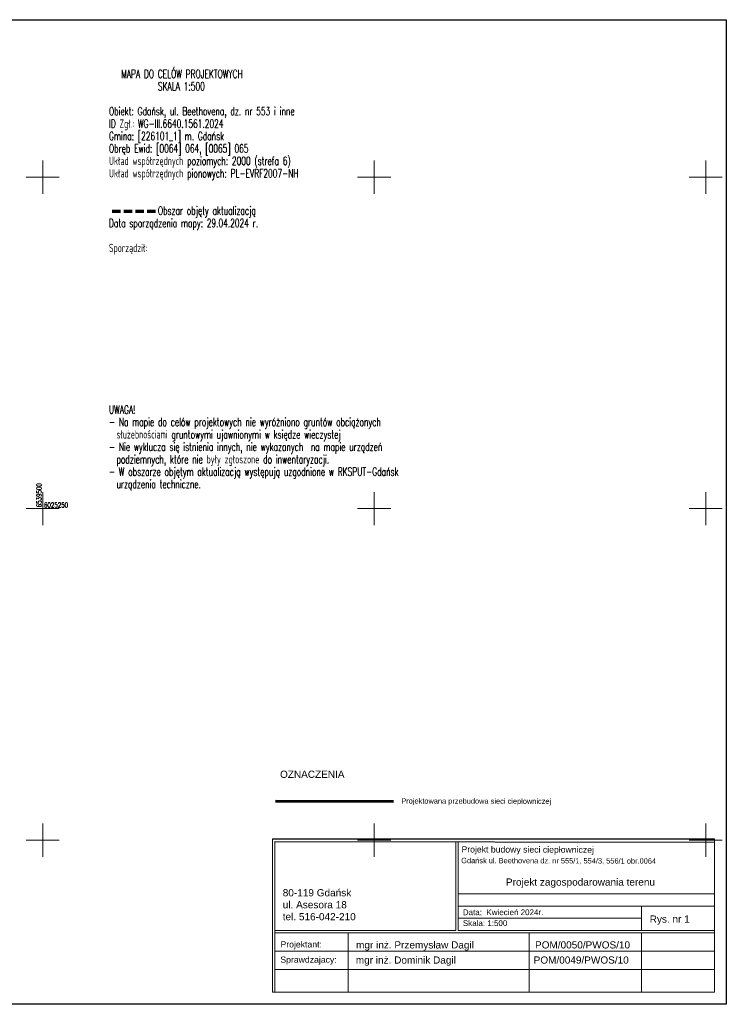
# Model space of a CAD drawing. Header units: metres. Extents: x 6538042 to 13082743, y 6022817 to 12049805.
# Tile 89 of 92: x 6539497 to 6539603, y 6025175 to 6025324. Entities that reach past the tile are written whole.
import ezdxf
from ezdxf.enums import TextEntityAlignment as Align

# ---------------------------------------------------------------- set-up
doc = ezdxf.new("R2010")
doc.units = ezdxf.units.M
doc.header["$MEASUREMENT"] = 0
doc.linetypes.add('L_0_05', pattern=[1.75, 1.25, -0.5])
doc.layers.get('0').update_dxf_attribs({"linetype": 'CONTINUOUS', "lineweight": 18})
doc.layers.add('00_Zakres_arkusza', color=30, linetype='CONTINUOUS', lineweight=70, plot=False)
for name, color, linetype, lineweight in [('00_Zakres_opracowania', 70, 'L_0_05', 70), ('D - OPIS', 255, 'CONTINUOUS', 30), ('d-ciepłociag', 6, 'CONTINUOUS', 60), ('d-komora zawory', 7, 'CONTINUOUS', 13), ('opis', 7, 'CONTINUOUS', 18), ('siatka', 7, 'CONTINUOUS', 18)]:
    doc.layers.add(name, color=color, linetype=linetype, lineweight=lineweight)
doc.layers.add('dg opis', color=7, linetype='CONTINUOUS')
doc.layers.add('Linie_tabeli', color=7, linetype='CONTINUOUS')
doc.styles.get("Standard").update_dxf_attribs({"font": 'simplex.shx'})
doc.styles.add('Style-Arial', font='arial.ttf')

msp = doc.modelspace()

# ---------------------------------------------------------------- linework, layer by layer
at = {"layer": '00_Zakres_arkusza', "color": 7, "linetype": 'Continuous', "lineweight": -2, "flags": 128}
msp.add_lwpolyline([(6539393.11696, 6025323.74739), (6539603.11146, 6025323.74739), (6539603.11146, 6025175.24206), (6539393.11696, 6025175.24206)], close=True, dxfattribs=at)
at = {"layer": '00_Zakres_opracowania', "lineweight": 70, "flags": 128}
msp.add_lwpolyline([(6539517, 6025294.84), (6539510.29, 6025294.82)], dxfattribs=at)
at = {"layer": 'd-ciepłociag', "linetype": 'Continuous'}
msp.add_line((6539552.92188, 6025205.82423), (6539535.10433, 6025205.88134), dxfattribs=at)
at = {"layer": 'd-komora zawory', "linetype": 'Continuous'}
msp.add_line((6539601.30986, 6025200.18763), (6539601.32014, 6025177.09547), dxfattribs=at)
at = {"layer": 'Linie_tabeli'}
for p, q in [((6539534.65654, 6025200.18763), (6539601.30986, 6025200.18763)), ((6539535.02505, 6025199.81912), (6539601.30986, 6025199.69518))]:
    msp.add_line(p, q, dxfattribs=at)
at = {"layer": 'opis', "color": 7}
for p, q in [((6539534.65654, 6025177.09547), (6539534.65654, 6025200.18763)), ((6539535.02505, 6025177.09547), (6539535.02505, 6025199.81912)), ((6539562.29484, 6025186.36848), (6539562.29475, 6025199.76813)), ((6539562.66335, 6025186.36848), (6539562.66335, 6025199.76744)), ((6539601.33804, 6025191.89618), (6539562.66335, 6025191.89614)), ((6539601.33804, 6025190.05363), (6539562.66335, 6025190.05359)), ((6539590.30166, 6025190.05359), (6539590.30166, 6025186.36848)), ((6539590.30166, 6025188.21104), (6539562.66335, 6025188.21104)), ((6539562.29484, 6025186.36848), (6539535.02505, 6025186.36848)), ((6539601.33047, 6025185.99997), (6539535.02505, 6025185.99997)), ((6539546.08037, 6025177.09547), (6539546.08037, 6025185.99997)), ((6539601.33047, 6025186.36848), (6539562.66335, 6025186.36848)), ((6539573.38403, 6025185.99997), (6539573.38403, 6025177.09547)), ((6539590.30166, 6025185.99997), (6539590.30166, 6025177.09547)), ((6539601.3253, 6025183.2362), (6539535.02505, 6025183.23614)), ((6539601.32014, 6025180.47231), (6539535.02505, 6025180.47231)), ((6539601.32014, 6025177.09547), (6539534.65654, 6025177.09547))]:
    msp.add_line(p, q, dxfattribs=at)
at = {"layer": 'siatka', "color": 7, "linetype": 'Continuous', "lineweight": 13, "flags": 128}
for points in [[(6539500, 6025297.5), (6539500, 6025302.5)], [(6539550, 6025297.5), (6539550, 6025302.5)], [(6539600, 6025297.5), (6539600, 6025302.5)], [(6539497.5, 6025300), (6539502.5, 6025300)], [(6539547.5, 6025300), (6539552.5, 6025300)], [(6539597.5, 6025300), (6539602.5, 6025300)], [(6539500, 6025247.5), (6539500, 6025252.5)], [(6539550, 6025247.5), (6539550, 6025252.5)], [(6539600, 6025247.5), (6539600, 6025252.5)], [(6539497.5, 6025250), (6539502.5, 6025250)], [(6539547.5, 6025250), (6539552.5, 6025250)], [(6539597.5, 6025250), (6539602.5, 6025250)], [(6539500, 6025197.5), (6539500, 6025202.5)], [(6539550, 6025197.5), (6539550, 6025202.5)], [(6539600, 6025197.5), (6539600, 6025202.5)], [(6539497.5, 6025200), (6539502.5, 6025200)], [(6539547.5, 6025200), (6539552.5, 6025200)], [(6539597.5, 6025200), (6539602.5, 6025200)]]:
    msp.add_lwpolyline(points, dxfattribs=at)

# ---------------------------------------------------------------- texts
at = {"lineweight": 25, "width": 0.66}
for s, p in [('   MAPA DO CELÓW PROJEKTOWYCH', (6539510, 6025316.2)), ('            SKALA 1:500', (6539510, 6025314.325)), ('Obiekt: Gdańsk, ul. Beethovena, dz. nr 553 i inne', (6539510, 6025310.575)), ('ID Zgł.: WG-III.6640.1561.2024', (6539510, 6025308.7)), ('Gmina: [226101_1] m. Gdańsk', (6539510, 6025306.825)), ('Obręb Ewid: [0064] 064, [0065] 065', (6539510, 6025304.95)), ('Układ współrzędnych poziomych: 2000 (strefa 6)', (6539510, 6025303.075)), ('Układ współrzędnych pionowych: PL-EVRF2007-NH', (6539510, 6025301.2)), ('            Obszar objęty aktualizacją', (6539510, 6025295.575)), ('Data sporządzenia mapy: 29.04.2024 r.', (6539510, 6025293.7)), ('Sporządził:     ', (6539510, 6025289.95)), ('UWAGA!   ', (6539510, 6025265.575)), ('- Na mapie do celów projektowych nie wyróżniono gruntów obciążonych', (6539510, 6025263.7)), ('  służebnościami gruntowymi ujawnionymi w księdze wieczystej ', (6539510, 6025261.825)), ('- Nie wyklucza się istnienia innych, nie wykazanych  na mapie urządzeń', (6539510, 6025259.95)), ('  podziemnych, które nie były zgłoszone do inwentaryzacji.', (6539510, 6025258.075)), ('- W obszarze objętym aktualizacją występują uzgodnione w RKSPUT-Gdańsk', (6539510, 6025256.2)), ('  urządzenia techniczne.', (6539510, 6025254.325))]:
    msp.add_text(s, height=1.25, dxfattribs=at).set_placement(p, align=Align.TOP_LEFT)
at = {"lineweight": 15, "width": 0.66}
for s, rotation, p in [('6539500', -270, (6539500.05, 6025250.2)), ('6025250', -360, (6539500.2, 6025249.95))]:
    msp.add_text(s, height=0.75, rotation=rotation, dxfattribs=at).set_placement(p, align=Align.BOTTOM_LEFT)
at = {"color": 7, "lineweight": 40, "style": 'Style-Arial'}
for s, p in [('OZNACZENIA', (6539535.80093, 6025209.39757)), ('Projekt zagospodarowania terenu', (6539569.88129, 6025193.14148)), ('Rys. nr 1', (6539591.55664, 6025187.55852))]:
    msp.add_text(s, height=1.08, dxfattribs=at).set_placement(p)
at = {"color": 7, "style": 'Style-Arial'}
for s, p in [('80-119 Gdańsk', (6539536.20811, 6025191.52736)), ('ul. Asesora 18', (6539536.20811, 6025189.72399)), ('tel. 516-042-210', (6539536.20811, 6025187.92061))]:
    msp.add_text(s, height=1.0820252, dxfattribs=at).set_placement(p)
at = {"color": 0, "style": 'Style-Arial'}
for s, p in [('Data:  Kwiecień 2024r. ', (6539563.37342, 6025188.68462)), ('Skala: 1:500', (6539563.37342, 6025187.04662))]:
    msp.add_text(s, height=0.864, rotation=0.0362783, dxfattribs=at).set_placement(p)
at = {"layer": 'D - OPIS', "color": 7, "linetype": 'Continuous', "lineweight": 30, "width": 49.5516328, "attachment_point": 1, "style": 'Style-Arial'}
for s, insert, char_height in [('Projektant:', (6539535.86381, 6025184.75141), 0.936), ('mgr inż. Przemysław Dagil                      POM/0050/PWOS/10', (6539547.26732, 6025184.74448), 1.08), ('Sprawdzajacy:', (6539535.84664, 6025182.44439), 0.936), ('mgr inż. Dominik Dagil                            POM/0049/PWOS/10', (6539547.23035, 6025182.46174), 1.08)]:
    msp.add_mtext(s, dxfattribs=dict(at, insert=insert, char_height=char_height))
at = {"layer": 'dg opis', "color": 7, "linetype": 'Continuous', "lineweight": 30, "attachment_point": 1, "rotation": 359.8637858, "style": 'Style-Arial'}
for s, insert, char_height, width in [('Projektowana przebudowa sieci ciepłowniczej', (6539554.09109, 6025206.32166), 0.8, 33.4260432), ('Projekt budowy sieci ciepłowniczej ', (6539563.16546, 6025199.07922), 0.936, 49.5516328), ('Gdańsk ul. Beethovena dz. nr 555/1, 554/3, 556/1 obr.0064', (6539563.12872, 6025197.33081), 0.8, 33.4260432)]:
    msp.add_mtext(s, dxfattribs=dict(at, insert=insert, char_height=char_height, width=width))

doc.saveas('drawing.dxf')
